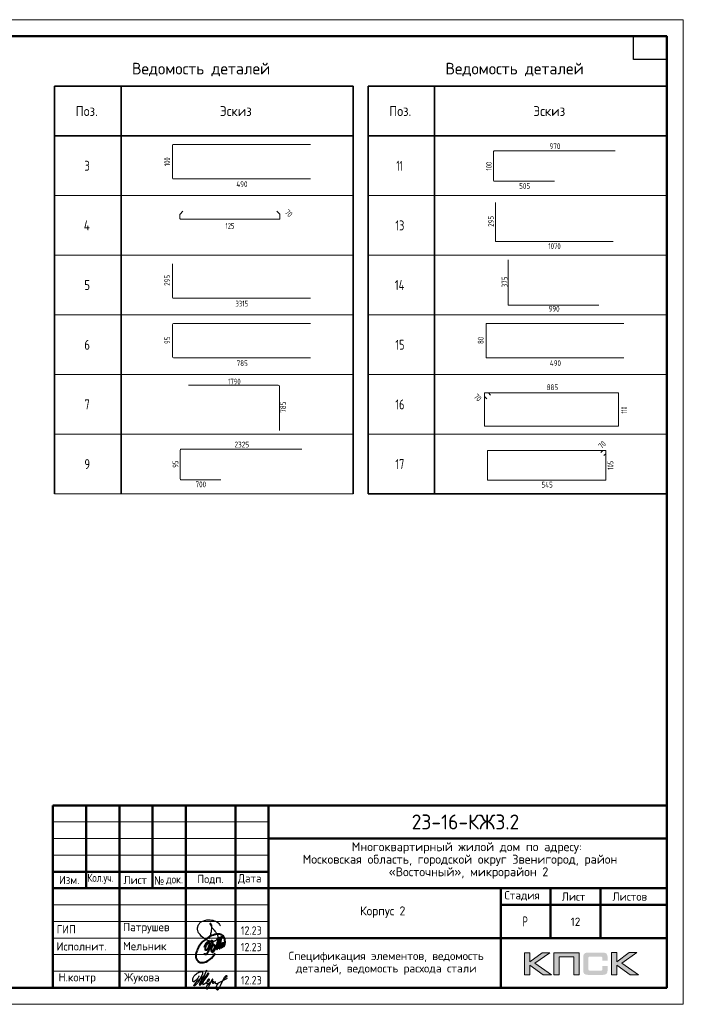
# Model space of a CAD drawing. Header units: millimetres. Extents: x -49773 to 2322955, y -3321 to 58485.
# Tile 143 of 256: x 602385 to 622389, y -1469 to 28231. Entities that reach past the tile are written whole.
import ezdxf

# ---------------------------------------------------------------- set-up
doc = ezdxf.new("R2010")
doc.units = ezdxf.units.MM
for name, color, linetype, lineweight in [('Standard', 7, 'Continuous', 25), ('Основная', 7, 'Continuous', 40), ('Стена наружная_ Сайдинг', 7, 'Continuous', 35)]:
    doc.layers.add(name, color=color, linetype=linetype, lineweight=lineweight)
doc.styles.add('ISOCPEUR', font='txt')
doc.styles.add('Segoe UI Symbol', font='txt')

# ---------------------------------------------------------------- blocks, each defined once
blk = doc.blocks.new('яяя')
at = {"lineweight": 30}
for points in [[(345424, 110432), (345425, 110410), (345424, 110397), (345417, 110379), (345406, 110350), (345390, 110319), (345357, 110275), (345310, 110221), (345265, 110176), (345198, 110110), (345161, 110077), (345133, 110066), (345116, 110066), (345102, 110075), (345090, 110091), (345082, 110115), (345074, 110146), (345066, 110182), (345064, 110206), (345067, 110234), (345077, 110278), (345095, 110320), (345114, 110361), (345134, 110395), (345159, 110428), (345195, 110469), (345228, 110506), (345284, 110560), (345331, 110595), (345379, 110625), (345435, 110648), (345486, 110670), (345532, 110686), (345573, 110696), (345605, 110698), (345621, 110695), (345635, 110687), (345648, 110671), (345656, 110649), (345659, 110625), (345659, 110583), (345656, 110553), (345647, 110523), (345635, 110489), (345387, 110033), (345349, 109985), (345311, 109948), (345247, 109889), (345209, 109858), (345192, 109844), (345180, 109837), (345157, 109833), (345150, 109835), (345140, 109842), (345135, 109856), (345138, 109881), (345148, 109892), (345183, 109930), (345267, 110024), (345343, 110105), (345455, 110213), (345617, 110343), (345775, 110456), (345811, 110526), (345838, 110607), (345890, 110740), (345902, 110771), (345698, 110295), (345672, 110226), (345626, 110132), (345572, 110032), (345518, 109953), (345481, 109918), (345497, 110001), (345567, 110147), (345655, 110301), (345760, 110442)], [(345481, 109918), (345476, 109896), (345475, 109874), (345485, 109861), (345506, 109866), (345539, 109891), (345632, 109983), (345968, 110450), (346022, 110527), (346029, 110560), (346027, 110579), (346026, 110590), (346010, 110605), (345993, 110609), (345975, 110601), (345962, 110584), (345954, 110562), (345857, 110421), (345783, 110292), (345741, 110183), (345701, 110079), (345665, 109985), (345660, 109952), (345666, 109929), (345669, 109915), (345682, 109910), (345702, 109914), (345735, 109941), (345846, 110007), (346065, 110160), (346075, 110193), (346070, 110217), (346066, 110236), (346052, 110241), (346030, 110241), (346007, 110228), (345978, 110203), (345960, 110164), (345892, 110010), (345895, 109986), (345904, 109966), (345925, 109964), (345969, 109968), (346045, 110000), (346218, 110114), (346261, 110154), (346280, 110184), (346282, 110210), (346278, 110225), (346263, 110229), (346241, 110222), (346220, 110198), (346162, 110049), (345989, 109904), (345932, 109849), (345906, 109805), (345891, 109739), (345890, 109690), (345899, 109652), (345924, 109647), (345956, 109655), (345980, 109674), (346058, 109838), (346158, 110046), (346261, 110098), (346314, 110120), (346292, 110079), (346269, 110036), (346261, 110008), (346267, 109998), (346293, 109998), (346363, 110039), (346445, 110095), (346421, 110068), (346414, 110040), (346407, 110011), (346416, 109990), (346466, 109972), (346509, 109977), (346574, 109984), (347172, 110293)], [(346586, 109971), (346543, 109917), (346509, 109873), (346489, 109825), (346475, 109767), (346472, 109710), (346478, 109675), (346485, 109641), (346501, 109621), (346517, 109602), (346542, 109589), (346568, 109592), (346605, 109620), (346680, 109731), (346736, 109842), (346865, 110115), (346962, 110290), (346969, 110318), (346979, 110360), (347013, 110403), (347056, 110434), (347091, 110450), (347109, 110450), (347121, 110434), (347115, 110405), (347072, 110355), (347012, 110307), (346924, 110222)]]:
    blk.add_lwpolyline(points, dxfattribs=at)
blk = doc.blocks.new('Из_буфера32210')
at = {"color": 7, "lineweight": 25}
blk.add_lwpolyline([(357, 84), (386, 160), (399, 213), (405, 239), (412, 268), (420, 299), (427, 339), (434, 380), (437, 414), (438, 442), (436, 466), (430, 489), (425, 504), (417, 519), (409, 531), (405, 535), (403, 536), (400, 539), (394, 541), (387, 543), (383, 542), (379, 539), (377, 534), (377, 528), (379, 523), (438, 428), (470, 382), (484, 365), (504, 341), (528, 310), (551, 280), (562, 264), (575, 247), (582, 235), (589, 220), (599, 198), (606, 184), (610, 167), (611, 155), (612, 143), (611, 127), (609, 116), (603, 96), (596, 82), (588, 69), (579, 56), (563, 43), (551, 34), (539, 25), (524, 16), (511, 10), (494, 5), (481, 3), (456, 0), (432, 1), (415, 3), (396, 6), (375, 11), (355, 19), (336, 24), (310, 31), (293, 39), (269, 53), (243, 69), (223, 80), (202, 93), (180, 109), (152, 128), (126, 152), (98, 182), (77, 211), (52, 241), (32, 266), (20, 293), (8, 329), (3, 348), (1, 373), (0, 393), (1, 417), (6, 440), (13, 454), (20, 476), (26, 497), (38, 517), (47, 529), (60, 548), (75, 563), (95, 581), (115, 593), (135, 606), (161, 618), (187, 628), (213, 638), (251, 647), (282, 653), (319, 655), (353, 655), (384, 652), (418, 648), (460, 641), (503, 628), (544, 611), (579, 594), (611, 573), (639, 545), (666, 515), (679, 496), (694, 471)], dxfattribs=at)
blk = doc.blocks.new('Из_буфера5543')
at = {"layer": 'Основная'}
for points in [[(762, 497), (761, 475), (762, 458), (767, 452), (778, 451), (786, 456), (792, 470), (796, 479), (799, 485), (802, 495), (805, 507), (808, 516), (812, 533), (814, 535), (801, 505), (800, 490), (800, 477), (805, 470), (820, 476), (824, 483), (826, 494), (829, 504), (833, 526), (835, 530), (842, 548), (846, 564), (852, 580), (855, 593), (859, 605), (862, 610), (866, 617), (856, 574), (856, 555), (851, 540), (848, 519), (849, 504), (848, 495), (853, 493), (861, 496), (863, 501), (868, 518), (873, 541), (876, 550), (880, 574), (883, 591), (886, 612), (881, 686), (874, 707), (870, 726), (859, 756), (851, 767), (838, 790), (819, 809), (794, 828), (785, 830), (763, 839), (748, 848), (721, 853), (704, 855), (666, 856), (639, 856), (599, 849), (579, 842), (535, 829), (485, 816), (420, 783), (378, 759), (341, 732), (282, 688), (227, 640), (195, 610), (157, 566), (127, 518), (88, 464), (57, 403), (39, 361), (27, 325), (16, 296), (6, 253), (0, 203), (7, 156), (13, 124), (29, 84), (60, 48), (75, 35), (98, 20), (138, 4), (165, 0), (237, 4), (277, 13), (317, 25), (365, 46), (428, 93), (474, 130), (516, 180), (554, 236), (582, 281)], [(265, 457), (281, 514), (299, 558), (312, 579), (332, 604), (345, 612), (360, 622), (376, 623), (382, 623), (387, 620), (391, 616), (396, 603), (399, 595), (402, 580), (403, 561), (401, 532), (394, 489), (386, 464), (379, 450), (372, 431), (365, 419), (358, 406), (348, 395), (338, 381), (328, 373), (313, 368), (304, 368), (296, 375), (294, 382), (290, 395), (293, 410), (293, 423), (297, 453), (305, 480), (308, 489), (320, 515), (328, 532), (344, 563), (361, 581), (377, 600), (395, 620), (414, 636), (448, 646), (472, 651), (482, 649), (493, 639), (502, 619), (507, 608), (508, 574), (505, 541), (499, 519), (483, 494), (469, 476), (459, 470), (443, 469), (439, 469)], [(503, 678), (478, 638), (464, 604), (452, 565), (440, 538), (428, 496), (422, 475), (417, 459), (413, 438), (402, 411), (395, 387), (383, 357), (378, 335), (370, 322), (367, 317), (359, 302), (348, 280), (336, 260), (324, 251), (310, 240), (299, 237), (292, 237), (288, 239), (281, 248), (278, 254), (278, 272), (276, 276), (276, 280)], [(496, 377), (509, 373), (536, 381), (548, 392), (559, 405), (565, 424), (573, 446), (576, 461), (579, 481), (579, 496), (575, 512), (567, 526), (551, 531), (538, 533), (529, 527), (518, 519), (505, 506), (501, 498), (495, 491), (490, 482), (482, 466), (479, 458), (472, 435), (468, 429), (464, 416), (460, 401), (461, 392), (462, 373), (465, 356), (469, 345), (477, 337), (483, 324), (496, 316), (511, 315), (524, 318), (535, 326), (547, 340), (554, 347), (566, 364), (572, 374), (579, 385), (593, 419), (599, 436), (606, 452), (616, 479), (623, 504), (629, 521), (635, 533), (637, 542), (643, 556), (644, 557), (652, 576), (658, 592), (688, 673), (724, 750), (651, 489), (636, 412), (636, 406), (639, 402), (645, 401), (649, 402), (651, 406), (655, 416), (660, 420), (661, 427), (665, 436), (668, 446), (753, 720), (780, 779), (715, 511), (710, 476), (706, 424), (712, 420), (718, 419), (725, 426), (729, 430), (733, 436), (737, 445), (741, 458), (745, 471), (747, 484), (749, 488), (761, 511), (768, 534), (772, 548), (776, 561), (781, 570), (788, 582), (792, 587), (802, 594), (804, 592), (807, 589), (807, 579), (807, 575), (804, 562), (805, 556), (800, 541), (793, 526), (784, 512), (774, 498), (767, 491), (762, 486), (760, 488), (763, 507), (764, 513), (767, 525), (769, 537), (771, 545)]]:
    blk.add_lwpolyline(points, dxfattribs=at)

msp = doc.modelspace()

# ---------------------------------------------------------------- hatches: boundary and pattern name
h = msp.add_hatch(color=256)
h.paths.add_polyline_path([(618361.6, 87.6), (618134.1, 87.6), (617762.1, -192.5), (617762.1, 87.6), (617604.4, 87.6), (617604.4, -584.5), (617762.1, -584.5), (617762.1, -289.3), (618164.5, -584.5), (618416.2, -584.5), (617915.6, -229.1)])
h.paths.add_polyline_path([(618644.4, -39), (619089.7, -39), (619089.7, -584.5), (619246, -584.5), (619246, 87.6), (619079.3, 87.6), (618488.1, 87.6), (618488.1, -71.5), (618488.1, -584.5), (618644.4, -584.5)])
h.paths.add_polyline_path([(620384.1, 91), (620226.5, 91), (620226.5, -581.8), (620384.1, -581.8), (620384.1, -285.8), (620786.6, -581.8), (621038.3, -581.8), (620537.6, -225.7), (620983.6, 91), (620756.8, 91), (620384.1, -189)])
msp.add_hatch(color=256).paths.add_polyline_path([(620095.1, 16.3), (620093, 24), (620090.2, 30.2), (620086.8, 36.4), (620083.3, 42.6), (620079.9, 47.5), (620075.7, 52.3), (620071.6, 57.1), (620067.4, 61.3), (620061.9, 64.7), (620056.4, 68.9), (620050.1, 72.4), (620043.2, 75.1), (620036.3, 77.9), (620028.7, 80.7), (620021.1, 82.7), (620003.1, 86.2), (619983.8, 88.9), (619962.3, 90.3), (619938.8, 91), (619537.8, 91), (619514.3, 90.3), (619493.5, 88.9), (619473.5, 86.2), (619456.2, 82.7), (619447.9, 80), (619440.3, 77.9), (619433.3, 75.1), (619427.1, 71.7), (619420.9, 68.9), (619414.7, 64.7), (619409.8, 61.3), (619405, 57.1), (619400.8, 52.3), (619397.4, 47.5), (619393.2, 42.6), (619389.8, 36.4), (619387, 30.2), (619384.3, 23.3), (619381.5, 16.3), (619379.4, 8.7), (619376, -7.9), (619373.2, -25.8), (619371.1, -45.9), (619371.1, -68), (619371.1, -422), (619371.1, -444.2), (619373.2, -464.2), (619376, -482.9), (619379.4, -499.5), (619381.5, -507.1), (619384.3, -514), (619387, -520.9), (619389.8, -527.2), (619393.2, -532.7), (619397.4, -538.2), (619400.8, -543.1), (619405, -547.9), (619409.8, -552), (619415.4, -555.5), (619420.9, -559), (619427.1, -562.4), (619433.3, -565.9), (619441, -568), (619447.9, -570.7), (619456.2, -572.8), (619473.5, -576.9), (619493.5, -579), (619514.9, -581.1), (619537.8, -581.8), (619938.8, -581.8), (619962.3, -581.1), (619983.8, -579.7), (620003.1, -576.9), (620020.4, -573.5), (620028.7, -570.7), (620036.3, -568.6), (620043.2, -565.9), (620050.1, -562.4), (620056.4, -559.7), (620061.9, -555.5), (620067.4, -552), (620071.6, -547.9), (620075.7, -543.7), (620079.9, -538.2), (620083.3, -533.4), (620086.8, -527.2), (620090.2, -520.9), (620093, -514.7), (620095.1, -507.1), (620097.9, -499.5), (620101.3, -482.9), (620104.1, -464.9), (620105.5, -444.2), (620106.2, -422), (620106.2, -310.7), (619949.2, -310.7), (619949.2, -401.3), (619949.2, -407.5), (619948.5, -413.8), (619947.1, -419.3), (619945.7, -424.8), (619943.7, -429.7), (619941.6, -433.8), (619938.8, -438), (619935.4, -441.4), (619931.9, -444.9), (619927.8, -447.6), (619922.9, -449.7), (619918.1, -451.8), (619913.2, -453.2), (619907, -453.9), (619900.8, -454.5), (619894.6, -455.2), (619571, -455.2), (619565.4, -454.5), (619560.6, -453.9), (619556.4, -451.8), (619552.3, -449.7), (619548.1, -446.9), (619544.7, -444.2), (619541.2, -440.7), (619538.5, -436.6), (619535.7, -432.4), (619533.6, -428.3), (619531.5, -423.4), (619530.2, -418.6), (619528.1, -408.9), (619527.4, -399.2), (619527.4, -76.3), (619527.4, -70.8), (619528.1, -65.2), (619529.5, -60.4), (619530.8, -55.6), (619532.2, -51.4), (619534.3, -48), (619537.1, -44.5), (619539.8, -41), (619543.3, -38.3), (619546.8, -35.5), (619550.9, -33.4), (619555, -32.1), (619559.9, -30.7), (619564.7, -30), (619570.3, -29.3), (619575.8, -29.3), (619894.6, -29.3), (619900.8, -29.3), (619907, -30), (619912.5, -31.4), (619917.4, -32.8), (619922.2, -34.8), (619927.1, -36.9), (619931.2, -40.4), (619934.7, -43.1), (619938.1, -47.3), (619940.9, -51.4), (619943.7, -55.6), (619945.7, -60.4), (619947.1, -65.2), (619948.5, -70.8), (619949.2, -77), (619949.2, -83.2), (619949.2, -157.2), (620106.2, -157.2), (620106.2, -68), (620105.5, -45.9), (620104.1, -25.8), (620101.3, -7.9), (620097.2, 8.7)])

# ---------------------------------------------------------------- linework, layer by layer
at = {"lineweight": 0}
for points in [[(617604.4, -584.5), (617604.4, 87.6), (617762.1, 87.6), (617762.1, -192.5), (618134.1, 87.6), (618361.6, 87.6), (617915.6, -229.1), (618416.2, -584.5), (618164.5, -584.5), (617762.1, -289.3), (617762.1, -584.5), (617604.4, -584.5)], [(618644.4, -584.5), (618644.4, -39), (619089.7, -39), (619089.7, -584.5), (619246, -584.5), (619246, 87.6), (619079.3, 87.6), (618488.1, 87.6), (618488.1, -71.5), (618488.1, -584.5), (618644.4, -584.5)], [(620226.5, -581.8), (620226.5, 91), (620384.1, 91), (620384.1, -189), (620756.8, 91), (620983.6, 91), (620537.6, -225.7), (621038.3, -581.8), (620786.6, -581.8), (620384.1, -285.8), (620384.1, -581.8), (620226.5, -581.8)]]:
    msp.add_lwpolyline(points, close=True, dxfattribs=at)
at = {"layer": 'Standard', "color": 7, "linetype": 'Continuous', "lineweight": 35, "transparency": 33554687}
for p, q in [((603438.6, 26224.6), (612438.6, 26224.6)), ((603438.6, 24724.6), (603438.6, 26224.6)), ((603438.6, 26224.6), (603438.6, 22924.6)), ((605438.6, 24724.6), (605438.6, 26224.6)), ((605438.6, 26224.6), (605438.6, 22924.6)), ((612438.6, 24724.6), (612438.6, 26224.6)), ((612438.6, 26224.6), (612438.6, 22924.6)), ((612888.6, 26224.6), (621888.6, 26224.6)), ((612888.6, 24724.6), (612888.6, 26224.6)), ((614888.6, 24724.6), (614888.6, 26224.6)), ((621888.6, 24724.6), (621888.6, 26224.6)), ((612438.6, 24724.6), (603438.6, 24724.6)), ((621888.6, 24724.6), (612888.6, 24724.6)), ((612888.6, 24724.6), (612888.6, 21424.6)), ((614888.6, 24724.6), (614888.6, 21424.6)), ((621888.6, 24724.6), (621888.6, 21424.6)), ((603438.6, 24424.6), (603438.6, 21124.6)), ((605438.6, 24424.6), (605438.6, 21124.6)), ((612438.6, 24424.6), (612438.6, 21124.6)), ((603438.6, 22624.6), (603438.6, 19324.6)), ((605438.6, 22624.6), (605438.6, 19324.6)), ((612438.6, 22624.6), (612438.6, 19324.6)), ((612888.6, 22624.6), (612888.6, 19324.6)), ((614888.6, 22624.6), (614888.6, 19324.6)), ((621888.6, 22624.6), (621888.6, 19324.6)), ((603438.6, 20824.6), (603438.6, 17524.6)), ((605438.6, 20824.6), (605438.6, 17524.6)), ((612438.6, 20824.6), (612438.6, 17524.6)), ((612888.6, 20824.6), (612888.6, 17524.6)), ((614888.6, 20824.6), (614888.6, 17524.6)), ((621888.6, 20824.6), (621888.6, 17524.6)), ((603438.6, 19024.6), (603438.6, 15724.6)), ((605438.6, 19024.6), (605438.6, 15724.6)), ((612438.6, 19024.6), (612438.6, 15724.6)), ((612888.6, 19024.6), (612888.6, 15724.6)), ((614888.6, 19024.6), (614888.6, 15724.6)), ((621888.6, 19024.6), (621888.6, 15724.6)), ((603438.6, 17224.6), (603438.6, 13924.6)), ((605438.6, 17224.6), (605438.6, 13924.6)), ((612438.6, 17224.6), (612438.6, 13924.6)), ((612888.6, 17224.6), (612888.6, 13924.6)), ((614888.6, 17224.6), (614888.6, 13924.6)), ((621888.6, 17224.6), (621888.6, 13924.6)), ((612888.6, 13924.6), (621888.6, 13924.6))]:
    msp.add_line(p, q, dxfattribs=at)
at = {"layer": 'Standard', "color": 7, "linetype": 'Continuous', "lineweight": 13, "transparency": 33554687}
for p, q in [((612888.6, 24724.6), (621888.6, 24724.6)), ((603438.6, 22924.6), (612438.6, 22924.6)), ((612888.6, 22924.6), (621888.6, 22924.6)), ((603438.6, 21124.6), (612438.6, 21124.6)), ((612888.6, 21124.6), (621888.6, 21124.6)), ((603438.6, 19324.6), (612438.6, 19324.6)), ((612888.6, 19324.6), (621888.6, 19324.6)), ((603438.6, 17524.6), (612438.6, 17524.6)), ((612888.6, 17524.6), (621888.6, 17524.6)), ((603438.6, 15724.6), (612438.6, 15724.6)), ((612888.6, 15724.6), (621888.6, 15724.6)), ((603438.6, 13924.6), (612438.6, 13924.6)), ((612888.6, 13924.6), (621888.6, 13924.6))]:
    msp.add_line(p, q, dxfattribs=at)
at = {"layer": 'Standard', "color": 4, "linetype": 'Continuous', "lineweight": 18, "transparency": 33554687}
for p, q in [((606991.7, 23448), (606991.7, 24449.3)), ((607010.8, 24468.5), (611150.2, 24468.5)), ((611150.2, 23428.9), (607010.8, 23428.9)), ((616728.3, 21553.6), (616728.3, 22719.3)), ((620274.1, 21537.3), (616744.6, 21537.3)), ((606991.7, 19848), (606991.7, 20868.5)), ((617105.8, 19629.3), (617105.8, 20986.1)), ((611150.2, 19828.9), (607010.8, 19828.9)), ((619844.6, 19616.7), (617118.4, 19616.7)), ((616441.7, 18048), (616441.7, 19049.4)), ((616460.8, 19068.5), (620600.1, 19068.5)), ((620600.1, 18028.9), (616460.8, 18028.9))]:
    msp.add_line(p, q, dxfattribs=at)
at = {"layer": 'Standard', "color": 34, "linetype": 'Continuous', "lineweight": 18, "transparency": 33554687}
for p, q in [((616670.9, 23375.9), (616670.9, 24252.5)), ((616691.2, 24272.7), (620339.3, 24272.7)), ((618505.1, 23355.6), (616691.2, 23355.6))]:
    msp.add_line(p, q, dxfattribs=at)
at = {"layer": 'Standard', "color": 40, "linetype": 'Continuous', "lineweight": 18, "transparency": 33554687}
for p, q in [((607213.2, 22234.2), (607213.2, 22352.7)), ((607217.9, 22364.1), (607303.8, 22450)), ((610140.1, 22450), (610226.1, 22364.1)), ((610230.7, 22352.7), (610230.7, 22234.2)), ((610214.7, 22218.2), (607229.2, 22218.2)), ((616397.2, 16868.8), (616397.2, 16963.2)), ((616397.2, 15981.7), (616397.2, 16963.2)), ((616409.9, 16975.9), (620421.7, 16975.9)), ((616409.9, 16975.9), (616504.3, 16975.9)), ((616513.4, 16972.2), (616581.8, 16903.7)), ((620437.6, 16960), (620437.6, 15981.7)), ((616469.4, 16791.3), (616400.9, 16859.7)), ((620421.7, 15965.8), (616413.1, 15965.8)), ((616481.9, 14354.4), (616481.9, 15221.2)), ((616495, 15234.3), (620043.6, 15234.3)), ((619901.6, 15174.7), (619958.2, 15231.2)), ((619965.6, 15234.3), (620043.6, 15234.3)), ((620054.1, 15223.8), (620054.1, 14354.4)), ((620054.1, 15223.8), (620054.1, 15145.8)), ((620051, 15138.4), (619994.5, 15081.8)), ((620040.9, 14341.3), (616495, 14341.3))]:
    msp.add_line(p, q, dxfattribs=at)
at = {"layer": 'Standard', "color": 5, "linetype": 'Continuous', "lineweight": 18, "true_color": 0x1c1cff, "transparency": 33554687}
for p, q in [((606991.7, 18059.5), (606991.7, 19037.9)), ((607022.3, 19068.5), (611150.2, 19068.5)), ((611150.2, 18028.9), (607022.3, 18028.9))]:
    msp.add_line(p, q, dxfattribs=at)
at = {"layer": 'Standard', "color": 33, "linetype": 'Continuous', "lineweight": 18, "true_color": 0xf0a546, "transparency": 33554687}
for p, q in [((607472, 17208.4), (610178.4, 17208.4)), ((610218.9, 17168), (610218.9, 15835))]:
    msp.add_line(p, q, dxfattribs=at)
at = {"layer": 'Standard', "color": 211, "linetype": 'Continuous', "lineweight": 18, "true_color": 0xff54ff, "transparency": 33554687}
for p, q in [((607220.9, 14379.3), (607220.9, 15249.1)), ((607244.6, 15272.7), (610889.3, 15272.7)), ((608443.7, 14355.6), (607244.6, 14355.6))]:
    msp.add_line(p, q, dxfattribs=at)
at = {"layer": 'Standard', "color": 7, "linetype": 'Continuous', "lineweight": 13, "transparency": 33554687}
msp.add_lwpolyline([(580388.6, -1469.4), (622388.6, -1469.4), (622388.6, 28230.6), (580388.6, 28230.6), (580388.6, -1469.4)], close=True, dxfattribs=at)
at = {"layer": 'Standard', "color": 7, "linetype": 'Continuous', "lineweight": 50, "transparency": 33554687}
msp.add_lwpolyline([(582388.6, 27730.6), (621888.6, 27730.6), (621888.6, -969.4), (582388.6, -969.4), (582388.6, 27730.6)], close=True, dxfattribs=at)
at = {"layer": 'Standard', "color": 7, "linetype": 'Continuous', "lineweight": 25, "transparency": 33554687}
msp.add_lwpolyline([(621888.6, 27730.6), (621888.6, 27030.6), (620888.6, 27030.6), (620888.6, 27730.6), (621888.6, 27730.6)], close=True, dxfattribs=at)
at = {"layer": 'Standard', "color": 4, "linetype": 'Continuous', "lineweight": 18, "transparency": 33554687}
for centre, radius, start, end in [((607010.8, 24449.3), 19.1, 90, 180), ((607010.8, 23448), 19.1, 180, 270), ((616744.6, 21553.6), 16.3, 180, 270), ((607010.8, 19848), 19.1, 180, 270), ((617118.4, 19629.3), 12.6, 180, 270), ((616460.8, 19049.4), 19.1, 90, 180), ((616460.8, 18048), 19.1, 180, 270)]:
    msp.add_arc(centre, radius, start, end, dxfattribs=at)
at = {"layer": 'Standard', "color": 34, "linetype": 'Continuous', "lineweight": 18, "transparency": 33554687}
for centre, start, end in [((616691.2, 24252.5), 90, 180), ((616691.2, 23375.9), 180, 270)]:
    msp.add_arc(centre, 20.3, start, end, dxfattribs=at)
at = {"layer": 'Standard', "color": 40, "linetype": 'Continuous', "lineweight": 18, "transparency": 33554687}
for centre, radius, start, end in [((607229.2, 22352.7), 16, 135, 180), ((610214.7, 22352.7), 16, 0, 45), ((607229.2, 22234.2), 16, 180, 270), ((610214.7, 22234.2), 16, 270, 0), ((616409.9, 16963.2), 12.7, 90, 180), ((616409.9, 16963.2), 12.7, 90, 180), ((616504.3, 16963.2), 12.7, 45, 90), ((620421.7, 16960), 15.9, 0, 90), ((616409.9, 16868.8), 12.7, 180, 225), ((616413.1, 15981.7), 15.9, 180, 270), ((620421.7, 15981.7), 15.9, 270, 0), ((616495, 15221.2), 13.2, 90, 180), ((619965.6, 15223.8), 10.5, 90, 135), ((620043.6, 15223.8), 10.5, 0, 90), ((620043.6, 15223.8), 10.5, 0, 90), ((620043.6, 15145.8), 10.5, 315, 0), ((616495, 14354.4), 13.2, 180, 270), ((620040.9, 14354.4), 13.2, 270, 0)]:
    msp.add_arc(centre, radius, start, end, dxfattribs=at)
at = {"layer": 'Standard', "color": 5, "linetype": 'Continuous', "lineweight": 18, "true_color": 0x1c1cff, "transparency": 33554687}
for centre, start, end in [((607022.3, 19037.9), 90, 180), ((607022.3, 18059.5), 180, 270)]:
    msp.add_arc(centre, 30.6, start, end, dxfattribs=at)
at = {"layer": 'Standard', "color": 33, "linetype": 'Continuous', "lineweight": 18, "true_color": 0xf0a546, "transparency": 33554687}
msp.add_arc((610178.4, 17168), 40.5, 0, 90, dxfattribs=at)
at = {"layer": 'Standard', "color": 211, "linetype": 'Continuous', "lineweight": 18, "true_color": 0xff54ff, "transparency": 33554687}
for centre, start, end in [((607244.6, 15249.1), 90, 180), ((607244.6, 14379.3), 180, 270)]:
    msp.add_arc(centre, 23.6, start, end, dxfattribs=at)
at = {"layer": 'Стена наружная_ Сайдинг', "color": 7, "linetype": 'Continuous', "lineweight": 50, "transparency": 33554687}
for p, q in [((603388.5, 4530.6), (621888.6, 4530.6)), ((603388.5, -969.4), (603388.5, 4530.6)), ((607388.6, -969.4), (607388.6, 4530.6)), ((621888.6, 4530.6), (621888.6, -969.4)), ((609888.6, 3530.6), (621888.6, 3530.6)), ((609888.6, 2530.6), (603388.5, 2530.6)), ((603388.5, 2030.6), (609888.6, 2030.6)), ((609888.6, 2030.6), (621888.6, 2030.6)), ((616888.6, 1530.6), (621888.6, 1530.6)), ((609888.6, 530.6), (621888.6, 530.6)), ((603388.5, -969.4), (621888.6, -969.4))]:
    msp.add_line(p, q, dxfattribs=at)
at = {"layer": 'Стена наружная_ Сайдинг', "color": 7, "linetype": 'Continuous', "lineweight": 13, "transparency": 33554687}
for p, q in [((603388.5, 4030.6), (609888.6, 4030.6)), ((603388.5, 3530.6), (609888.6, 3530.6)), ((603388.5, 3030.6), (609888.6, 3030.6)), ((603388.5, 1530.6), (609888.6, 1530.6)), ((603388.5, 1030.6), (609888.6, 1030.6)), ((603388.5, 530.6), (609888.6, 530.6)), ((603388.5, 30.6), (609888.6, 30.6)), ((603388.5, -469.4), (609888.6, -469.4))]:
    msp.add_line(p, q, dxfattribs=at)
at = {"layer": 'Стена наружная_ Сайдинг', "color": 7, "linetype": 'Continuous', "lineweight": 50, "transparency": 33554687}
for points in [[(604388.6, 4530.6), (604388.6, 3280.6), (604388.6, 2030.6)], [(605388.6, 4530.6), (605388.6, 1780.6), (605388.6, -969.4)], [(606388.6, 4530.6), (606388.6, 3280.6), (606388.6, 2030.6)], [(608888.6, 4530.6), (608888.6, 1780.6), (608888.6, -969.4)], [(609888.6, 4530.6), (609888.6, 1780.6), (609888.6, -969.4)], [(616888.6, -969.4), (616888.6, 530.6), (616888.6, 2030.6)], [(618388.6, 530.6), (618388.6, 1280.6), (618388.6, 2030.6)], [(619888.6, 2030.6), (619888.6, 1280.6), (619888.6, 530.6)]]:
    msp.add_lwpolyline(points, dxfattribs=at)

# ---------------------------------------------------------------- block references
at = {"color": 1, "ltscale": 100}
msp.add_blockref('Из_буфера32210', (607743.6, 424.4), dxfattribs=at)
at = {"color": 2, "lineweight": 60, "xscale": 0.5, "yscale": 0.5, "zscale": 0.5}
msp.add_blockref('яяя', (435067.8, -55827.9), dxfattribs=at)
at = {"layer": 'Основная'}
msp.add_blockref('Из_буфера5543', (607691.1, -208.3), dxfattribs=at)

# ---------------------------------------------------------------- texts
at = {"layer": 'Standard', "color": 7, "linetype": 'Continuous', "lineweight": 35, "transparency": 33554687, "char_height": 350, "attachment_point": 7, "style": 'ISOCPEUR'}
for insert, width in [((605768.6, 26524.6), 4509.788), ((615218.6, 26524.6), 4509.794)]:
    msp.add_mtext('\\W0.98;Ведомость деталей', dxfattribs=dict(at, insert=insert, width=width))
at = {"layer": 'Standard', "color": 7, "linetype": 'Continuous', "lineweight": 25, "transparency": 33554687, "attachment_point": 7}
for s, insert, char_height, width, style in [('\\W0.92;Поз.', (604071.1, 25324.6), 300, 872.987, 'ISOCPEUR'), ('\\W0.94;Эскиз', (608421.1, 25324.6), 300, 1176.119, 'ISOCPEUR'), ('\\W0.92;Поз.', (613521.1, 25324.6), 300, 872.987, 'ISOCPEUR'), ('\\W0.94;Эскиз', (617871.1, 25324.6), 300, 1176.119, 'ISOCPEUR'), ('\\W0.78;3', (604333.6, 23674.6), 300, 326.407, 'ISOCPEUR'), ('\\W0.63;11', (613738.6, 23674.6), 300, 393.75, 'ISOCPEUR'), ('\\W0.80;4', (604318.6, 21874.6), 300, 359.83, 'ISOCPEUR'), ('\\W0.75;13', (613708.6, 21874.6), 300, 472.272, 'ISOCPEUR'), ('\\W0.78;5', (604333.6, 20074.6), 300, 326.407, 'ISOCPEUR'), ('\\W0.76;14', (613693.6, 20074.6), 300, 504.551, 'ISOCPEUR'), ('\\W0.78;6', (604333.6, 18274.6), 300, 326.407, 'ISOCPEUR'), ('\\W0.75;15', (613708.6, 18274.6), 300, 472.272, 'ISOCPEUR'), ('\\W0.78;7', (604333.6, 16474.6), 300, 326.407, 'ISOCPEUR'), ('\\W0.75;16', (613708.6, 16474.6), 300, 472.272, 'ISOCPEUR'), ('\\W0.78;9', (604333.6, 14674.6), 300, 326.407, 'ISOCPEUR'), ('\\W0.75;17', (613708.6, 14674.6), 300, 472.272, 'ISOCPEUR'), ('\\W0.99;Многоквартирный жилой дом по адресу: ', (612392.1, 3075.6), 270, 7123.089, 'ISOCPEUR'), ('\\W0.99;Московская область, городской округ Звенигород, район ', (610913.8, 2697.6), 270, 10078.117, 'ISOCPEUR'), ('\\W0.99;«Восточный», микрорайон 2', (613505.8, 2319.6), 270, 4896.236, 'ISOCPEUR'), ('\\W0.93;Изм.', (603569.8, 2155.4), 250, 752.897, 'ISOCPEUR'), ('\\W0.79;Кол.уч.', (604425.2, 2155.4), 250, 973.657, 'ISOCPEUR'), ('\\W0.94;Лист', (605513.6, 2155.4), 250, 866.919, 'ISOCPEUR'), ('\\W0.91;№', (606434, 2138), 250, 477.949, 'Segoe UI Symbol'), ('\\W0.94;Подп.', (607738.6, 2144.9), 250, 916.954, 'ISOCPEUR'), ('\\W0.94;Дата', (608965.8, 2155.4), 250, 967.736, 'ISOCPEUR'), ('\\W0.84;док.', (606798.2, 2138), 250, 649.802, 'ISOCPEUR'), ('\\W0.96;Стадия', (616998.7, 1655.4), 250, 1243.904, 'ISOCPEUR'), ('\\W0.94;Лист', (618726.3, 1655.4), 250, 866.919, 'ISOCPEUR'), ('\\W0.96;Листов', (620252.2, 1655.4), 250, 1218.997, 'ISOCPEUR'), ('\\W0.96;Корпус 2', (612646.1, 1140.6), 270, 1614.451, 'ISOCPEUR'), ('\\W0.92;ГИП', (603499.3, 668.1), 250, 689.612, 'ISOCPEUR'), ('\\W0.97;Патрушев', (605499.5, 668.1), 250, 1670.192, 'ISOCPEUR'), ('\\W0.62;Р', (617546.3, 880.6), 300, 276.791, 'ISOCPEUR'), ('\\W0.88;12.23', (609051.6, 631.9), 250, 834.251, 'ISOCPEUR'), ('\\W0.97;Исполнит.', (603493.7, 152.4), 250, 1645.076, 'ISOCPEUR'), ('\\W0.96;Мельник', (605499.5, 162), 250, 1394.321, 'ISOCPEUR'), ('\\W0.88;12.23', (609051.6, 131.9), 250, 834.251, 'ISOCPEUR'), ('\\W0.96;Жукова', (605531, -847.6), 250, 1269.071, 'ISOCPEUR'), ('\\W0.96;Н.контр', (603556.2, -847.6), 250, 1319.134, 'ISOCPEUR'), ('\\W0.88;12.23', (609051.6, -868.1), 250, 834.251, 'ISOCPEUR')]:
    msp.add_mtext(s, dxfattribs=dict(at, insert=insert, char_height=char_height, width=width, style=style))
at = {"layer": 'Standard', "color": 7, "linetype": 'Continuous', "lineweight": 18, "transparency": 33554687, "char_height": 175, "attachment_point": 7, "style": 'ISOCPEUR'}
for s, insert, width in [('\\W0.73;970', (618358.1, 24327), 357.638), ('\\W0.73;490', (608916.9, 23180.6), 371.911), ('\\W0.73;505', (617441, 23126.3), 357.624), ('\\W0.66;125', (608589, 21920.7), 323.63), ('\\W0.69;1070', (618319.2, 21312.7), 424.405), ('\\W0.69;3315', (608888.9, 19580.6), 424.405), ('\\W0.73;990', (618328.2, 19423.3), 357.631), ('\\W0.73;785', (608923.9, 17780.6), 357.631), ('\\W0.73;490', (618366.9, 17780.6), 371.925), ('\\W0.69;1790', (608663.5, 17227.1), 424.391), ('\\W0.73;885', (618270.4, 17055.7), 357.624), ('\\W0.75;2325', (608859.1, 15327), 456.968), ('\\W0.73;700', (607685.3, 14126.3), 357.638), ('\\W0.73;545', (618114, 14115.6), 371.911)]:
    msp.add_mtext(s, dxfattribs=dict(at, insert=insert, width=width))
for s, insert, width, rotation in [('\\W0.66;100', (606918.4, 23815.7), 323.644, 90), ('\\W0.66;100', (616616.6, 23681.2), 323.644, 90), ('\\W0.70;70', (610361.2, 22402.1), 257.045, 315), ('\\W0.73;295', (616678.7, 21981.3), 357.631, 90), ('\\W0.73;295', (606918.4, 20201.7), 357.631, 90), ('\\W0.73;375', (617087.4, 20154.4), 357.631, 90), ('\\W0.70;95', (606918.4, 18450.7), 257.045, 90), ('\\W0.70;80', (616368.4, 18450.7), 257.045, 90), ('\\W0.70;70', (616057.6, 16842.7), 257.045, 315), ('\\W0.73;785', (610412.6, 16374.7), 357.631, 90), ('\\W0.59;110', (620692.3, 16351.9), 289.636, 90), ('\\W0.70;70', (619930.6, 15275.2), 257.045, 45), ('\\W0.70;95', (607166.6, 14716.2), 257.045, 90), ('\\W0.66;105', (620279.7, 14654.8), 323.637, 90)]:
    msp.add_mtext(s, dxfattribs=dict(at, insert=insert, width=width, rotation=rotation))
at = {"layer": 'Standard', "color": 7, "linetype": 'Continuous', "lineweight": 50, "transparency": 33554687, "insert": (614201.1, 3805.6), "char_height": 450, "width": 3586.382, "attachment_point": 7, "style": 'ISOCPEUR'}
msp.add_mtext('\\W0.95;23-16-КЖ3.2', dxfattribs=at)
at = {"layer": 'Standard', "color": 7, "linetype": 'Continuous', "lineweight": 13, "transparency": 33554687, "insert": (619138.6, 1020.6), "char_height": 250, "width": 393.75, "attachment_point": 5, "style": 'ISOCPEUR'}
msp.add_mtext('\\A1;{\\fISOCPEUR|i0|b0;\\H250.000000;\\W1.000000;\\C7;12}\\P', dxfattribs=at)
at = {"layer": 'Standard', "color": 7, "linetype": 'Continuous', "lineweight": 25, "transparency": 33554687, "insert": (613431.9, 117), "char_height": 250, "width": 5979.375, "attachment_point": 2, "line_spacing_factor": 0.903614}
msp.add_mtext('\\A1;{\\fISOCPEUR|i0|b0;\\H250.000000;\\W1.000000;\\C7;Спецификация элементов, ведомость}\\P{\\fISOCPEUR|i0|b0;\\H250.000000;\\W1.000000;\\C7;деталей, ведомость расхода стали}\\P', dxfattribs=at)

doc.saveas('drawing.dxf')
